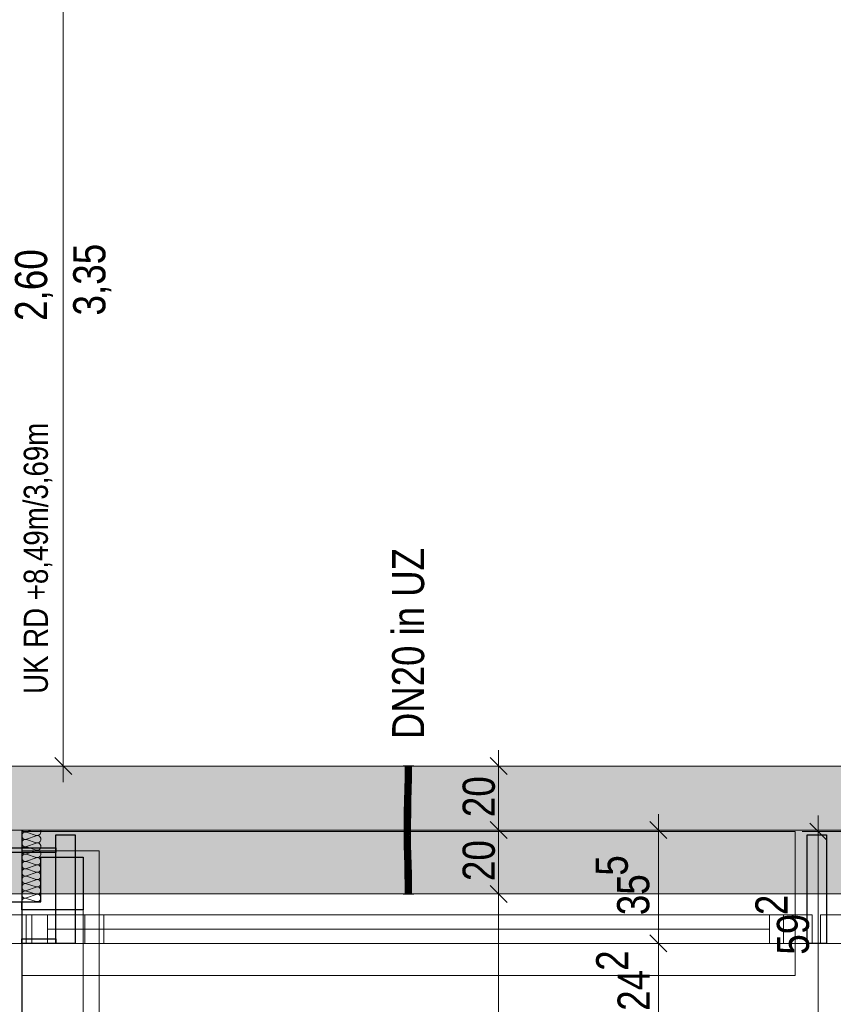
# Model space of a CAD drawing. Extents: x -620 to 300, y 62 to 1107.
# Tile 17 of 109: x -449 to -398, y 365 to 427. Entities that reach past the tile are written whole.
import ezdxf
from ezdxf.lldxf.tags import DXFTag

# ---------------------------------------------------------------- set-up
doc = ezdxf.new("R2010")
doc.units = 0
doc.layers.get('0').update_dxf_attribs({"lineweight": 35})
for name, color, linetype, lineweight, true_color in [('00_Beschriftung UZ', 3, 'Continuous', 13, 0x00ff00), ('30 -33 Aussenwände- 7 Fassade_ Elemente', 7, 'Continuous', 9, 0x00aacc), ('30 -35 Decken- 1 Konstruktion-Träger- Stahlbeton', 7, 'grob-A06G9G5Q8I', 13, 0x33aa00), ('70 -76 Bemaßung- 2 Allgemein', 9, 'Continuous', 5, 0x808080), ('E_Leerrohr 20', 7, 'Continuous', 13, 0xcc0099), ('E_Leerrohr 20-Shading', 7, 'Continuous', 13, 0xcc0099)]:
    doc.layers.add(name, color=color, linetype=linetype, lineweight=lineweight, true_color=true_color)
doc.layers.add('70 -71 Achsen- 1 Gebäudeachsen', color=7, linetype='STRICHPUNKT2-A06G9G5P8I', lineweight=18)
doc.layers.add('Detailelementbeschriftung', color=7, linetype='Continuous', lineweight=9)
doc.layers.add('iwb_Schraffur_Unterzug', color=7, linetype='Continuous', lineweight=5, true_color=0xffffcc, plot=False)
doc.styles.get("Standard").update_dxf_attribs({"font": 'ARIALN.TTF'})
tags = doc.linetypes.add('grob-A06G9G5Q8I', pattern=[14, 3, -8, 3]).pattern_tags.tags
tags[8:9] = [DXFTag(74, 4), DXFTag(75, 0), DXFTag(340, '0'), DXFTag(46, 0.0), DXFTag(50, 0.0), DXFTag(44, 0.0), DXFTag(45, 0.0)]
tags[6:7] = [DXFTag(74, 4), DXFTag(75, 0), DXFTag(340, '0'), DXFTag(46, 0.0), DXFTag(50, 0.0), DXFTag(44, 0.0), DXFTag(45, 0.0)]
tags[4:5] = [DXFTag(74, 4), DXFTag(75, 0), DXFTag(340, '0'), DXFTag(46, 0.0), DXFTag(50, 0.0), DXFTag(44, 0.0), DXFTag(45, 0.0)]
tags = doc.linetypes.add('STRICHPUNKT2', pattern=[12.7, 6.35, -3.175, 0, -3.175]).pattern_tags.tags
tags[10:11] = [DXFTag(74, 4), DXFTag(75, 0), DXFTag(340, '0'), DXFTag(46, 0.0), DXFTag(50, 0.0), DXFTag(44, 0.0), DXFTag(45, 0.0)]
tags[8:9] = [DXFTag(74, 4), DXFTag(75, 0), DXFTag(340, '0'), DXFTag(46, 0.0), DXFTag(50, 0.0), DXFTag(44, 0.0), DXFTag(45, 0.0)]
tags[6:7] = [DXFTag(74, 4), DXFTag(75, 0), DXFTag(340, '0'), DXFTag(46, 0.0), DXFTag(50, 0.0), DXFTag(44, 0.0), DXFTag(45, 0.0)]
tags[4:5] = [DXFTag(74, 4), DXFTag(75, 0), DXFTag(340, '0'), DXFTag(46, 0.0), DXFTag(50, 0.0), DXFTag(44, 0.0), DXFTag(45, 0.0)]
tags = doc.linetypes.add('STRICHPUNKT2-A06G9G5P8I', pattern=[12.7, 6.35, -3.175, 0, -3.175]).pattern_tags.tags
tags[10:11] = [DXFTag(74, 4), DXFTag(75, 0), DXFTag(340, '0'), DXFTag(46, 0.0), DXFTag(50, 0.0), DXFTag(44, 0.0), DXFTag(45, 0.0)]
tags[8:9] = [DXFTag(74, 4), DXFTag(75, 0), DXFTag(340, '0'), DXFTag(46, 0.0), DXFTag(50, 0.0), DXFTag(44, 0.0), DXFTag(45, 0.0)]
tags[6:7] = [DXFTag(74, 4), DXFTag(75, 0), DXFTag(340, '0'), DXFTag(46, 0.0), DXFTag(50, 0.0), DXFTag(44, 0.0), DXFTag(45, 0.0)]
tags[4:5] = [DXFTag(74, 4), DXFTag(75, 0), DXFTag(340, '0'), DXFTag(46, 0.0), DXFTag(50, 0.0), DXFTag(44, 0.0), DXFTag(45, 0.0)]

# ---------------------------------------------------------------- blocks, each defined once
blk = doc.blocks.new('Shading-A06G9G478I', base_point=(-424.029, 374.196))
at = {"layer": 'E_Leerrohr 20-Shading', "color": 223, "true_color": 0xc67fb4}
for points in [[(-424.321, 379.931), (-424.379, 379.931), (-424.327, 379.208), (-424.386, 379.209)], [(-424.024, 379.931), (-424.038, 379.931), (-424.032, 379.204), (-424.044, 379.204)], [(-424.032, 379.204), (-424.014, 379.204), (-424.024, 379.931), (-424.003, 379.931)], [(-423.993, 379.931), (-424.003, 379.931), (-424.005, 379.204), (-424.014, 379.204)], [(-423.979, 379.931), (-423.993, 379.931), (-423.99, 379.203), (-424.005, 379.204)], [(-423.99, 379.203), (-423.986, 379.203), (-423.979, 379.931)], [(-424.327, 379.208), (-424.386, 379.209), (-424.344, 378.485), (-424.401, 378.486)], [(-424.342, 378.485), (-424.327, 379.208), (-424.344, 378.485)], [(-424.032, 379.204), (-424.044, 379.204), (-424.052, 378.478), (-424.06, 378.478)], [(-424.036, 379.068), (-424.052, 378.478), (-424.051, 378.478)], [(-424.032, 379.204), (-424.036, 379.068), (-424.036, 378.478), (-424.051, 378.478)], [(-424.005, 379.204), (-424.014, 379.204), (-424.028, 378.477), (-424.036, 378.478)], [(-424.032, 379.204), (-424.036, 378.478), (-424.014, 379.204)], [(-423.99, 379.203), (-424.005, 379.204), (-424.016, 378.477), (-424.028, 378.477)], [(-424.016, 378.477), (-424.001, 378.477), (-423.99, 379.203), (-423.986, 379.203)], [(-424.344, 378.485), (-424.401, 378.486), (-424.367, 377.761), (-424.421, 377.762)], [(-424.362, 377.76), (-424.342, 378.485), (-424.367, 377.761), (-424.344, 378.485)], [(-424.052, 378.478), (-424.06, 378.478), (-424.077, 377.753), (-424.079, 377.753)], [(-424.052, 378.478), (-424.077, 377.753), (-424.051, 378.478), (-424.074, 377.753)], [(-424.074, 377.753), (-424.063, 377.752), (-424.051, 378.478), (-424.036, 378.478)], [(-424.028, 378.477), (-424.036, 378.478), (-424.056, 377.752), (-424.063, 377.752)], [(-424.016, 378.477), (-424.028, 378.477), (-424.05, 377.752), (-424.056, 377.752)], [(-424.05, 377.752), (-424.021, 377.751), (-424.016, 378.477), (-424.001, 378.477)], [(-424.428, 377.494), (-424.44, 377.036), (-424.375, 377.493), (-424.375, 377.486)], [(-424.39, 377.035), (-424.384, 377.165), (-424.44, 377.036), (-424.375, 377.486)], [(-424.421, 377.762), (-424.428, 377.494), (-424.367, 377.761), (-424.375, 377.493)], [(-424.381, 377.035), (-424.368, 377.534), (-424.39, 377.035)], [(-424.384, 377.165), (-424.368, 377.534), (-424.375, 377.486)], [(-424.375, 377.486), (-424.368, 377.534), (-424.367, 377.761), (-424.362, 377.76)], [(-424.086, 377.486), (-424.086, 377.491), (-424.098, 377.029)], [(-424.083, 377.459), (-424.086, 377.486), (-424.096, 377.029), (-424.098, 377.029)], [(-424.096, 377.029), (-424.089, 377.029), (-424.083, 377.459), (-424.076, 377.392)], [(-424.072, 377.347), (-424.076, 377.392), (-424.084, 377.028), (-424.089, 377.029)], [(-424.074, 377.753), (-424.086, 377.486), (-424.083, 377.459)], [(-424.074, 377.753), (-424.077, 377.753), (-424.086, 377.486), (-424.082, 377.62)], [(-424.077, 377.753), (-424.079, 377.753), (-424.086, 377.491)], [(-424.082, 377.62), (-424.086, 377.491), (-424.086, 377.486)], [(-424.069, 377.322), (-424.072, 377.347), (-424.082, 377.028), (-424.084, 377.028)], [(-424.083, 377.459), (-424.076, 377.392), (-424.074, 377.753), (-424.063, 377.752)], [(-424.082, 377.028), (-424.04, 377.027), (-424.069, 377.322)], [(-424.056, 377.752), (-424.063, 377.752), (-424.072, 377.347), (-424.076, 377.392)], [(-424.069, 377.322), (-424.062, 377.491), (-424.072, 377.347), (-424.066, 377.492)], [(-424.069, 377.322), (-424.04, 377.027), (-424.05, 377.752), (-424.021, 377.751)], [(-424.062, 377.491), (-424.05, 377.752), (-424.066, 377.492), (-424.056, 377.752)], [(-424.39, 377.035), (-424.44, 377.036), (-424.413, 376.309), (-424.453, 376.309)], [(-424.395, 376.309), (-424.381, 377.035), (-424.413, 376.309), (-424.39, 377.035)], [(-424.109, 376.306), (-424.089, 377.029), (-424.112, 376.306), (-424.096, 377.029)], [(-424.096, 377.029), (-424.098, 377.029), (-424.112, 376.306)], [(-424.089, 377.029), (-424.109, 376.306), (-424.095, 376.633), (-424.105, 376.305)], [(-424.095, 376.633), (-424.105, 376.305), (-424.104, 376.305)], [(-424.082, 377.028), (-424.095, 376.633), (-424.053, 376.305), (-424.104, 376.305)], [(-424.089, 377.029), (-424.095, 376.633), (-424.084, 377.028)], [(-424.095, 376.633), (-424.082, 377.028), (-424.084, 377.028)], [(-424.082, 377.028), (-424.053, 376.305), (-424.04, 377.027)], [(-424.417, 375.777), (-424.413, 376.309), (-424.456, 375.776), (-424.453, 376.309)], [(-424.398, 375.582), (-424.395, 376.309), (-424.419, 375.582), (-424.413, 376.309)], [(-424.109, 376.306), (-424.112, 376.306), (-424.114, 375.78)], [(-424.11, 376.158), (-424.114, 375.78), (-424.113, 375.778)], [(-424.109, 375.943), (-424.11, 376.158), (-424.112, 375.943)], [(-424.109, 375.943), (-424.108, 376.016), (-424.11, 376.158), (-424.109, 376.306)], [(-424.11, 375.768), (-424.109, 375.764), (-424.108, 376.016)], [(-424.109, 376.306), (-424.108, 376.016), (-424.105, 376.305)], [(-424.108, 375.943), (-424.108, 376.016), (-424.109, 375.943)], [(-424.053, 376.305), (-424.108, 376.016), (-424.055, 375.942), (-424.108, 375.943)], [(-424.108, 376.016), (-424.053, 376.305), (-424.104, 376.305)], [(-424.105, 376.305), (-424.108, 376.016), (-424.104, 376.305)], [(-424.419, 375.582), (-424.417, 375.777), (-424.456, 375.582), (-424.456, 375.776)], [(-424.419, 375.582), (-424.456, 375.582), (-424.405, 374.971), (-424.448, 374.97)], [(-424.39, 374.971), (-424.398, 375.582), (-424.405, 374.971), (-424.419, 375.582)], [(-424.113, 375.778), (-424.114, 375.78), (-424.115, 375.583)], [(-424.11, 375.768), (-424.113, 375.778), (-424.112, 375.583), (-424.115, 375.583)], [(-424.11, 375.768), (-424.108, 375.943), (-424.113, 375.778), (-424.109, 375.943)], [(-424.113, 375.778), (-424.109, 375.943), (-424.112, 375.943)], [(-424.112, 375.583), (-424.111, 375.583), (-424.11, 375.768), (-424.109, 375.764)], [(-424.097, 374.977), (-424.111, 375.583), (-424.107, 374.977), (-424.112, 375.583)], [(-424.111, 375.583), (-424.056, 375.583), (-424.109, 375.764)], [(-424.049, 374.978), (-424.056, 375.583), (-424.097, 374.977), (-424.111, 375.583)], [(-424.108, 375.943), (-424.109, 375.764), (-424.055, 375.942), (-424.056, 375.583)], [(-424.405, 374.971), (-424.448, 374.97), (-424.38, 374.362), (-424.434, 374.36)], [(-424.375, 374.362), (-424.39, 374.971), (-424.38, 374.362), (-424.405, 374.971)], [(-424.097, 374.977), (-424.107, 374.977), (-424.072, 374.37), (-424.092, 374.369)], [(-424.034, 374.371), (-424.049, 374.978), (-424.072, 374.37), (-424.097, 374.977)], [(-424.357, 373.753), (-424.368, 374.123), (-424.434, 374.36), (-424.38, 374.362)], [(-424.357, 373.753), (-424.434, 374.36), (-424.415, 373.751)], [(-424.368, 374.123), (-424.375, 374.362), (-424.38, 374.362)], [(-424.072, 374.37), (-424.092, 374.369), (-424.041, 373.762), (-424.074, 373.761)], [(-424.029, 374.196), (-424.034, 374.371), (-424.063, 374.195), (-424.072, 374.37)], [(-424.041, 373.762), (-424.016, 373.763), (-424.063, 374.195), (-424.029, 374.196)], [(-424.357, 373.753), (-424.415, 373.751), (-424.339, 373.145), (-424.398, 373.143)], [(-424.041, 373.762), (-424.074, 373.761), (-424.011, 373.153), (-424.057, 373.152)], [(-423.998, 373.154), (-424.016, 373.763), (-424.011, 373.153), (-424.041, 373.762)], [(-424.339, 373.145), (-424.398, 373.143), (-424.327, 372.538), (-424.385, 372.537)], [(-424.326, 372.538), (-424.339, 373.145), (-424.327, 372.538), (-424.339, 373.145)], [(-424.011, 373.153), (-424.057, 373.152), (-423.988, 372.543), (-424.043, 372.542)], [(-423.985, 372.543), (-423.998, 373.154), (-423.988, 372.543), (-424.011, 373.153)], [(-424.326, 372.538), (-424.385, 372.537), (-424.321, 371.931), (-424.379, 371.931)], [(-423.979, 371.931), (-423.988, 372.543), (-424.038, 371.931), (-424.043, 372.542)], [(-423.979, 371.931), (-423.985, 372.543), (-423.988, 372.543)]]:
    blk.add_solid(points, dxfattribs=at)
at = {"layer": 'E_Leerrohr 20-Shading', "color": 231, "true_color": 0xe17fc9}
for points in [[(-424.287, 379.931), (-424.321, 379.931), (-424.279, 379.208), (-424.327, 379.208)], [(-424.258, 379.207), (-424.263, 379.931), (-424.279, 379.208), (-424.287, 379.931)], [(-424.214, 379.207), (-424.214, 379.931), (-424.258, 379.207), (-424.263, 379.931)], [(-424.186, 379.206), (-424.179, 379.931), (-424.214, 379.207), (-424.214, 379.931)], [(-424.179, 379.931), (-424.186, 379.206), (-424.181, 379.206)], [(-424.181, 379.206), (-424.175, 379.206), (-424.179, 379.931)], [(-424.175, 379.206), (-424.044, 379.204), (-424.179, 379.931), (-424.038, 379.931)], [(-424.277, 378.483), (-424.279, 379.208), (-424.34, 378.606), (-424.323, 379.208)], [(-424.323, 379.208), (-424.327, 379.208), (-424.34, 378.606)], [(-424.258, 378.483), (-424.258, 379.207), (-424.277, 378.483), (-424.279, 379.208)], [(-424.258, 378.483), (-424.214, 379.207), (-424.258, 379.207)], [(-424.258, 378.483), (-424.222, 378.482), (-424.214, 379.207), (-424.215, 379.067)], [(-424.222, 378.482), (-424.219, 378.482), (-424.215, 379.067)], [(-424.201, 378.481), (-424.186, 379.206), (-424.219, 378.482), (-424.214, 379.207)], [(-424.181, 379.206), (-424.186, 379.206), (-424.186, 378.481), (-424.201, 378.481)], [(-424.186, 378.481), (-424.164, 378.481), (-424.181, 379.206), (-424.175, 379.206)], [(-424.164, 378.481), (-424.06, 378.478), (-424.175, 379.206), (-424.044, 379.204)], [(-424.277, 378.483), (-424.342, 378.485), (-424.276, 377.758), (-424.362, 377.76)], [(-424.277, 378.483), (-424.34, 378.606), (-424.342, 378.485)], [(-424.26, 377.758), (-424.258, 378.483), (-424.276, 377.758), (-424.277, 378.483)], [(-424.26, 377.758), (-424.234, 377.757), (-424.258, 378.483), (-424.222, 378.482)], [(-424.234, 377.757), (-424.225, 377.757), (-424.222, 378.482), (-424.219, 378.482)], [(-424.221, 377.757), (-424.201, 378.481), (-424.225, 377.757), (-424.219, 378.482)], [(-424.186, 378.481), (-424.201, 378.481), (-424.191, 377.756), (-424.221, 377.757)], [(-424.079, 377.753), (-424.06, 378.478), (-424.191, 377.756), (-424.186, 378.481)], [(-424.368, 377.534), (-424.381, 377.035), (-424.359, 377.035)], [(-424.275, 377.132), (-424.362, 377.76), (-424.359, 377.035), (-424.368, 377.534)], [(-424.275, 377.244), (-424.362, 377.76), (-424.275, 377.132)], [(-424.276, 377.758), (-424.362, 377.76), (-424.275, 377.244)], [(-424.26, 377.758), (-424.276, 377.758), (-424.261, 377.159), (-424.275, 377.244)], [(-424.261, 377.159), (-424.275, 377.244), (-424.261, 377.032), (-424.275, 377.132)], [(-424.26, 377.758), (-424.261, 377.159), (-424.234, 377.757), (-424.237, 377.565)], [(-424.237, 377.565), (-424.261, 377.159), (-424.244, 377.06)], [(-424.225, 377.757), (-424.237, 377.565), (-424.24, 377.032), (-424.244, 377.06)], [(-424.226, 377.62), (-424.225, 377.757), (-424.24, 377.032)], [(-424.228, 377.493), (-424.226, 377.62), (-424.24, 377.032)], [(-424.228, 377.493), (-424.24, 377.032), (-424.225, 377.492), (-424.236, 377.032)], [(-424.237, 377.565), (-424.225, 377.757), (-424.234, 377.757)], [(-424.236, 377.032), (-424.197, 377.031), (-424.225, 377.492), (-424.193, 377.492)], [(-424.228, 377.493), (-424.221, 377.757), (-424.225, 377.757)], [(-424.228, 377.493), (-424.193, 377.492), (-424.221, 377.757), (-424.191, 377.756)], [(-424.193, 377.492), (-424.197, 377.031), (-424.145, 377.492), (-424.137, 377.03)], [(-424.193, 377.492), (-424.086, 377.491), (-424.191, 377.756), (-424.079, 377.753)], [(-424.137, 377.03), (-424.098, 377.029), (-424.145, 377.492), (-424.086, 377.491)], [(-424.359, 377.035), (-424.381, 377.035), (-424.349, 376.308), (-424.395, 376.309)], [(-424.275, 377.132), (-424.359, 377.035), (-424.275, 377.033)], [(-424.349, 376.308), (-424.271, 376.307), (-424.359, 377.035), (-424.275, 377.033)], [(-424.261, 377.032), (-424.275, 377.132), (-424.275, 377.033)], [(-424.271, 376.307), (-424.26, 376.307), (-424.275, 377.033), (-424.261, 377.032)], [(-424.261, 377.159), (-424.261, 377.032), (-424.244, 377.06), (-424.245, 377.032)], [(-424.26, 376.307), (-424.253, 376.307), (-424.261, 377.032), (-424.245, 377.032)], [(-424.253, 376.307), (-424.24, 377.032), (-424.245, 377.032)], [(-424.236, 377.032), (-424.24, 377.032), (-424.25, 376.307), (-424.253, 376.307)], [(-424.201, 376.307), (-424.197, 377.031), (-424.25, 376.307), (-424.236, 377.032)], [(-424.245, 377.032), (-424.24, 377.032), (-424.244, 377.06)], [(-424.201, 376.307), (-424.127, 376.306), (-424.197, 377.031), (-424.137, 377.03)], [(-424.127, 376.306), (-424.112, 376.306), (-424.137, 377.03), (-424.098, 377.029)], [(-424.398, 375.582), (-424.347, 375.582), (-424.395, 376.309), (-424.348, 376.065)], [(-424.395, 376.309), (-424.348, 376.065), (-424.349, 376.308)], [(-424.349, 376.308), (-424.348, 376.065), (-424.271, 376.307), (-424.271, 376.278)], [(-424.267, 375.946), (-424.271, 376.278), (-424.326, 375.947), (-424.348, 376.065)], [(-424.348, 376.065), (-424.347, 375.582), (-424.263, 375.616), (-424.262, 375.582)], [(-424.271, 376.278), (-424.26, 376.307), (-424.271, 376.307)], [(-424.258, 375.946), (-424.26, 376.307), (-424.267, 375.946), (-424.271, 376.278)], [(-424.26, 376.307), (-424.256, 375.582), (-424.255, 375.779)], [(-424.255, 375.779), (-424.253, 376.307), (-424.26, 376.307)], [(-424.202, 375.779), (-424.201, 376.307), (-424.255, 375.779), (-424.253, 376.307)], [(-424.202, 375.779), (-424.125, 375.78), (-424.201, 376.307), (-424.127, 376.306)], [(-424.125, 375.78), (-424.114, 375.78), (-424.127, 376.306), (-424.112, 376.306)], [(-424.347, 375.582), (-424.398, 375.582), (-424.352, 374.972), (-424.39, 374.971)], [(-424.352, 374.972), (-424.25, 374.974), (-424.347, 375.582), (-424.262, 375.582)], [(-424.263, 375.616), (-424.267, 375.946), (-424.326, 375.947)], [(-424.256, 375.582), (-424.258, 375.946), (-424.263, 375.616), (-424.267, 375.946)], [(-424.262, 375.582), (-424.256, 375.582), (-424.263, 375.616)], [(-424.25, 374.974), (-424.249, 374.974), (-424.262, 375.582), (-424.256, 375.582)], [(-424.256, 375.582), (-424.236, 375.583), (-424.255, 375.779), (-424.235, 375.779)], [(-424.236, 375.583), (-424.256, 375.582), (-424.235, 374.974), (-424.249, 374.974)], [(-424.236, 375.583), (-424.202, 375.583), (-424.235, 375.779), (-424.202, 375.779)], [(-424.2, 374.975), (-424.202, 375.583), (-424.235, 374.974), (-424.236, 375.583)], [(-424.125, 375.78), (-424.202, 375.779), (-424.127, 375.583), (-424.202, 375.583)], [(-424.202, 375.583), (-424.2, 374.975), (-424.127, 375.583), (-424.143, 374.976)], [(-424.143, 374.976), (-424.13, 374.976), (-424.127, 375.583), (-424.125, 375.583)], [(-424.13, 374.976), (-424.107, 374.977), (-424.125, 375.583), (-424.115, 375.583)], [(-424.125, 375.78), (-424.127, 375.583), (-424.125, 375.687)], [(-424.127, 375.583), (-424.125, 375.583), (-424.125, 375.687)], [(-424.125, 375.583), (-424.115, 375.583), (-424.125, 375.78), (-424.114, 375.78)], [(-424.352, 374.972), (-424.39, 374.971), (-424.363, 374.362), (-424.375, 374.362)], [(-424.234, 374.365), (-424.249, 374.974), (-424.363, 374.362), (-424.352, 374.972)], [(-424.2, 374.975), (-424.249, 374.974), (-424.195, 374.367), (-424.234, 374.365)], [(-424.195, 374.367), (-424.141, 374.368), (-424.2, 374.975), (-424.13, 374.976)], [(-424.141, 374.368), (-424.092, 374.369), (-424.13, 374.976), (-424.107, 374.977)], [(-424.363, 374.362), (-424.375, 374.362), (-424.368, 374.123)], [(-424.366, 374.193), (-424.368, 374.123), (-424.334, 374.193), (-424.334, 374.041)], [(-424.357, 373.753), (-424.332, 373.754), (-424.368, 374.123), (-424.334, 374.041)], [(-424.229, 374.194), (-424.234, 374.365), (-424.366, 374.193), (-424.363, 374.362)], [(-424.334, 374.041), (-424.216, 373.757), (-424.334, 374.193), (-424.229, 374.194)], [(-424.195, 374.367), (-424.234, 374.365), (-424.19, 373.758), (-424.216, 373.757)], [(-424.19, 373.758), (-424.154, 373.759), (-424.195, 374.367), (-424.141, 374.368)], [(-424.154, 373.759), (-424.074, 373.761), (-424.141, 374.368), (-424.092, 374.369)], [(-424.332, 373.754), (-424.357, 373.753), (-424.33, 373.145), (-424.339, 373.145)], [(-424.332, 373.754), (-424.216, 373.757), (-424.334, 374.041)], [(-424.198, 373.148), (-424.216, 373.757), (-424.33, 373.145), (-424.332, 373.754)], [(-424.19, 373.758), (-424.216, 373.757), (-424.185, 373.149), (-424.198, 373.148)], [(-424.185, 373.149), (-424.166, 373.149), (-424.19, 373.758), (-424.154, 373.759)], [(-424.166, 373.149), (-424.057, 373.152), (-424.154, 373.759), (-424.074, 373.761)], [(-424.33, 373.145), (-424.339, 373.145), (-424.326, 372.538)], [(-424.185, 372.54), (-424.198, 373.148), (-424.326, 372.538), (-424.33, 373.145)], [(-424.185, 373.149), (-424.198, 373.148), (-424.181, 372.54), (-424.185, 372.54)], [(-424.043, 372.542), (-424.057, 373.152), (-424.181, 372.54), (-424.185, 373.149)], [(-424.185, 372.54), (-424.326, 372.538), (-424.179, 371.931), (-424.321, 371.931)], [(-424.043, 372.542), (-424.185, 372.54), (-424.038, 371.931), (-424.179, 371.931)]]:
    blk.add_solid(points, dxfattribs=at)
blk = doc.blocks.new('Shading-A06G9G498I', base_point=(-424.073, 379.143))
at = {"layer": 'E_Leerrohr 20-Shading', "color": 213, "true_color": 0xd67fc0}
for points in [[(-424.32, 379.943), (-424.509, 379.943), (-424.32, 379.931), (-424.509, 379.931)], [(-424.379, 379.931), (-424.379, 379.143), (-424.2, 379.931), (-424.198, 379.143)], [(-424.292, 379.943), (-424.32, 379.943), (-424.292, 379.931), (-424.32, 379.931)], [(-424.292, 379.943), (-424.292, 379.931), (-424.267, 379.943), (-424.267, 379.931)], [(-424.267, 379.931), (-424.179, 379.931), (-424.267, 379.943), (-424.179, 379.943)], [(-424.198, 379.143), (-424.179, 379.143), (-424.2, 379.931), (-424.179, 379.931)], [(-424.114, 379.943), (-424.179, 379.943), (-424.114, 379.931), (-424.179, 379.931)], [(-424.13, 379.931), (-424.179, 379.931), (-424.176, 379.143), (-424.179, 379.327)], [(-424.13, 379.931), (-424.176, 379.143), (-424.135, 379.143)], [(-424.13, 379.931), (-424.135, 379.143), (-424.061, 379.931), (-424.073, 379.143)], [(-423.969, 379.943), (-424.114, 379.943), (-423.969, 379.931), (-424.114, 379.931)], [(-424.073, 379.143), (-423.979, 379.143), (-424.061, 379.931), (-423.979, 379.931)], [(-423.969, 379.931), (-423.964, 379.931), (-423.969, 379.943), (-423.964, 379.943)], [(-423.964, 379.931), (-423.908, 379.931), (-423.964, 379.943), (-423.908, 379.943)], [(-423.908, 379.931), (-423.849, 379.931), (-423.908, 379.943), (-423.849, 379.943)], [(-424.179, 379.327), (-424.179, 379.143), (-424.176, 379.143)]]:
    blk.add_solid(points, dxfattribs=at)
blk = doc.blocks.new('Shading-A06G9G4B8I', base_point=(-423.979, 371.931))
at = {"layer": 'E_Leerrohr 20-Shading', "color": 213, "true_color": 0xd67fc0}
for points in [[(-424.179, 371.931), (-424.181, 372.719), (-424.379, 371.931), (-424.379, 372.719)], [(-424.179, 371.931), (-424.179, 372.719), (-424.181, 372.719)], [(-423.979, 371.931), (-423.979, 372.719), (-424.179, 371.931), (-424.174, 372.719)], [(-424.174, 372.719), (-424.179, 372.719), (-424.179, 371.931)], [(-424.271, 371.931), (-424.509, 371.931), (-424.271, 371.919), (-424.509, 371.919)], [(-424.179, 371.919), (-424.179, 371.931), (-424.271, 371.919), (-424.271, 371.931)], [(-424.114, 371.931), (-424.179, 371.931), (-424.114, 371.919), (-424.179, 371.919)], [(-423.957, 371.919), (-423.957, 371.931), (-424.114, 371.919), (-424.114, 371.931)], [(-423.849, 371.919), (-423.849, 371.931), (-423.957, 371.919), (-423.957, 371.931)]]:
    blk.add_solid(points, dxfattribs=at)
blk = doc.blocks.new('Referenz-A06G9G5R8I')
at = {"layer": '30 -33 Aussenwände- 7 Fassade_ Elemente', "color": 0, "linetype": 'Continuous', "lineweight": -2, "ltscale": 0.25}
for p, q in [((-448.378, 375.931), (-448.378, 210.931)), ((-446.238, 368.82), (-446.238, 375.62)), ((-446.238, 375.62), (-445.038, 375.62)), ((-445.038, 375.62), (-445.038, 368.82)), ((-399.227, 375.631), (-398.027, 375.631)), ((-399.227, 368.831), (-399.227, 375.631)), ((-398.027, 375.631), (-398.027, 368.831)), ((-453.138, 374.82), (-446.238, 374.82)), ((-446.238, 374.82), (-446.238, 374.52)), ((-446.238, 374.52), (-453.138, 374.52)), ((-447.178, 374.231), (-444.538, 374.231)), ((-447.178, 371.431), (-447.178, 374.231)), ((-444.538, 374.231), (-444.538, 370.931)), ((-453.838, 371.431), (-448.378, 371.431)), ((-448.378, 371.431), (-447.178, 371.431)), ((-448.378, 371.431), (-448.378, 360.245)), ((-448.378, 370.931), (-448.378, 371.431)), ((-444.538, 370.931), (-448.378, 370.931)), ((-448.378, 368.82), (-448.378, 369.12)), ((-448.378, 369.12), (-446.238, 369.12)), ((-446.238, 368.82), (-448.378, 368.82)), ((-446.238, 369.12), (-446.238, 368.82)), ((-445.038, 368.82), (-446.238, 368.82)), ((-398.027, 368.831), (-399.227, 368.831))]:
    blk.add_line(p, q, dxfattribs=at)
at = {"layer": '30 -33 Aussenwände- 7 Fassade_ Elemente', "color": 0}
for p, q in [((-448.378, 375.831), (-448.378, 370.631)), ((-399.978, 375.831), (-448.378, 375.831)), ((-399.978, 370.631), (-399.978, 375.831)), ((-446.778, 370.631), (-448.378, 370.631)), ((-448.378, 370.631), (-448.378, 368.831)), ((-446.778, 368.831), (-446.778, 370.631)), ((-446.778, 370.631), (-401.578, 370.631)), ((-401.578, 370.631), (-401.578, 368.831)), ((-401.578, 370.631), (-399.978, 370.631)), ((-399.978, 370.631), (-399.978, 368.831)), ((-446.778, 369.731), (-401.578, 369.731)), ((-448.378, 368.831), (-446.778, 368.831)), ((-448.378, 366.831), (-448.378, 368.831)), ((-401.578, 368.831), (-446.778, 368.831)), ((-399.978, 368.831), (-401.578, 368.831)), ((-399.978, 368.831), (-399.978, 366.831)), ((-399.978, 366.831), (-448.378, 366.831))]:
    blk.add_line(p, q, dxfattribs=at)
at = {"layer": '30 -33 Aussenwände- 7 Fassade_ Elemente', "color": 0, "linetype": 'Continuous', "ltscale": 0.13}
for p, q in [((-448.081, 375.812), (-447.759, 375.932)), ((-448.081, 375.79), (-447.481, 375.597)), ((-447.481, 375.575), (-448.081, 375.353)), ((-448.081, 375.33), (-447.481, 375.138)), ((-447.481, 375.115), (-448.081, 374.893)), ((-448.081, 374.87), (-447.48, 374.678)), ((-443.538, 374.631), (-448.378, 374.631)), ((-448.378, 374.631), (-448.378, 371.431)), ((-447.48, 374.656), (-448.08, 374.433)), ((-448.08, 374.411), (-447.48, 374.218)), ((-447.48, 374.196), (-448.08, 373.974)), ((-443.538, 212.331), (-443.538, 374.631)), ((-448.08, 373.951), (-447.48, 373.759)), ((-447.48, 373.736), (-448.08, 373.514)), ((-448.08, 373.492), (-447.479, 373.299)), ((-447.479, 373.277), (-448.079, 373.054)), ((-448.079, 373.032), (-447.479, 372.84)), ((-447.479, 372.817), (-448.079, 372.595)), ((-448.079, 372.572), (-447.479, 372.38)), ((-447.479, 372.357), (-448.078, 372.135)), ((-448.078, 372.113), (-447.478, 371.92)), ((-447.478, 371.898), (-448.078, 371.676)), ((-448.078, 371.653), (-447.478, 371.461)), ((-448.378, 371.431), (-455.338, 371.431)), ((-448.378, 215.931), (-448.378, 370.931)), ((-448.378, 370.931), (-444.538, 370.931)), ((-448.106, 368.831), (-448.106, 370.631)), ((-448.106, 370.631), (-398.906, 370.631)), ((-444.538, 370.931), (-444.538, 215.931)), ((-444.438, 370.631), (-439.792, 370.631)), ((-444.438, 368.831), (-444.438, 370.631)), ((-398.906, 370.631), (-398.906, 368.831)), ((-398.906, 368.831), (-448.106, 368.831)), ((-439.792, 368.831), (-444.438, 368.831)), ((-444.538, 360.245), (-444.538, 368.131)), ((-443.538, 360.245), (-443.538, 368.131))]:
    blk.add_line(p, q, dxfattribs=at)
at = {"layer": '30 -33 Aussenwände- 7 Fassade_ Elemente', "color": 0, "linetype": 'Continuous', "lineweight": 18, "ltscale": 0.18}
for p, q in [((-449.552, 370.631), (-447.752, 370.631)), ((-447.752, 370.631), (-447.752, 368.831)), ((-445.038, 370.62), (-443.238, 370.62)), ((-445.038, 368.82), (-445.038, 370.62)), ((-443.238, 370.62), (-443.238, 368.82)), ((-400.706, 368.831), (-400.706, 370.631)), ((-400.706, 370.631), (-398.906, 370.631)), ((-398.906, 370.631), (-398.906, 368.831)), ((-398.401, 368.831), (-398.401, 370.631)), ((-398.401, 370.631), (-396.6, 370.631)), ((-439.792, 369.731), (-443.238, 369.72)), ((-447.752, 368.831), (-449.552, 368.831)), ((-443.238, 368.82), (-445.038, 368.82)), ((-398.906, 368.831), (-400.706, 368.831)), ((-396.6, 368.831), (-398.401, 368.831))]:
    blk.add_line(p, q, dxfattribs=at)
at = {"layer": '30 -33 Aussenwände- 7 Fassade_ Elemente', "color": 0, "linetype": 'Continuous', "ltscale": 0.13}
for centre, major_axis, end_param in [((-448.152, 375.571), (-0.186, 0.135), 1.254884), ((-448.151, 375.111), (0.07, 0.219), 3.764652), ((-448.152, 376.031), (-0.207, -0.1), 1.434048), ((-448.152, 375.571), (0.07, 0.219), 1.254884), ((-448.152, 375.571), (-0.186, -0.135), 1.254884), ((-448.151, 375.111), (0.07, 0.219), 1.254884), ((-447.411, 375.816), (-0.07, -0.219), 2.411197), ((-447.411, 375.356), (0.186, 0.135), 1.255075), ((-447.411, 375.356), (-0.07, -0.219), 3.765224), ((-447.411, 375.356), (0.186, -0.135), 1.255075), ((-448.151, 375.111), (-0.186, 0.135), 1.254884), ((-448.151, 374.652), (0.07, 0.219), 3.764652), ((-448.151, 374.652), (-0.186, 0.135), 1.254884), ((-448.151, 375.111), (-0.186, -0.135), 1.254884), ((-448.151, 374.652), (0.07, 0.219), 1.254884), ((-447.411, 375.356), (-0.07, -0.219), 1.255075), ((-447.41, 374.897), (0.186, 0.135), 1.255075), ((-447.41, 374.897), (-0.07, -0.219), 3.765224), ((-447.41, 374.897), (-0.07, -0.219), 1.255075), ((-447.41, 374.897), (0.186, -0.135), 1.255075), ((-448.15, 374.192), (0.07, 0.219), 3.764652), ((-448.151, 374.652), (-0.186, -0.135), 1.254884), ((-447.41, 374.437), (-0.07, -0.219), 3.765224), ((-447.409, 373.977), (-0.07, -0.219), 3.765224), ((-448.15, 373.733), (0.07, 0.219), 3.764652), ((-448.15, 373.273), (0.07, 0.219), 3.764652), ((-447.409, 373.518), (-0.07, -0.219), 3.765224), ((-448.149, 372.813), (0.07, 0.219), 3.764652), ((-447.409, 373.058), (-0.07, -0.219), 3.765224), ((-448.149, 372.354), (0.07, 0.219), 3.764652), ((-447.408, 372.599), (-0.07, -0.219), 3.765224), ((-447.408, 372.139), (-0.07, -0.219), 3.765224), ((-448.149, 371.894), (0.07, 0.219), 3.764652), ((-448.148, 371.434), (0.07, 0.219), 1.896254), ((-447.408, 371.679), (-0.07, -0.219), 3.765224)]:
    blk.add_ellipse(centre, major_axis=major_axis, ratio=1, start_param=0, end_param=end_param, dxfattribs=at)
at = {"layer": '30 -35 Decken- 1 Konstruktion-Träger- Stahlbeton', "color": 0}
for p, q in [((-451.478, 379.931), (35.522, 379.931)), ((-451.478, 371.931), (35.522, 371.931))]:
    blk.add_line(p, q, dxfattribs=at)
at = {"layer": '70 -71 Achsen- 1 Gebäudeachsen', "color": 0, "linetype": 'STRICHPUNKT2-A06G9G5P8I', "ltscale": 0.18}
blk.add_line((-538.531, 375.931), (76.472, 375.931), dxfattribs=at)
at = {"layer": '70 -76 Bemaßung- 2 Allgemein', "color": 0, "linetype": 'Continuous', "ltscale": 0.13}
for p, q in [((-445.778, 380.992), (-445.778, 430.871)), ((-445.778, 378.931), (-445.778, 380.992)), ((-418.538, 380.931), (-418.538, 378.871)), ((-448.278, 379.931), (-444.778, 379.931)), ((-421.038, 379.931), (-417.538, 379.931)), ((-418.538, 376.992), (-418.538, 378.871)), ((-418.538, 374.931), (-418.538, 376.992)), ((-418.538, 376.931), (-418.538, 374.871)), ((-408.538, 376.931), (-408.538, 374.871)), ((-398.538, 376.831), (-398.538, 374.771)), ((-421.038, 375.931), (-417.538, 375.931)), ((-421.038, 375.931), (-417.538, 375.931)), ((-406.038, 375.931), (-409.538, 375.931)), ((-396.038, 375.831), (-399.538, 375.831)), ((-418.538, 372.992), (-418.538, 374.871)), ((-408.538, 369.892), (-408.538, 374.871)), ((-398.538, 365.052), (-398.538, 374.771)), ((-418.538, 370.931), (-418.538, 372.992)), ((-418.538, 372.931), (-418.538, 370.871)), ((-421.038, 371.931), (-417.538, 371.931)), ((-421.038, 371.931), (-417.538, 371.931)), ((-418.538, 215.992), (-418.538, 370.871)), ((-408.538, 369.892), (-408.538, 370.952)), ((-408.538, 367.831), (-408.538, 369.892)), ((-408.538, 367.831), (-408.538, 369.892)), ((-411.038, 368.831), (-407.538, 368.831)), ((-411.038, 368.831), (-407.538, 368.831)), ((-408.538, 363.991), (-408.538, 368.831)), ((-398.538, 362.991), (-398.538, 365.052))]:
    blk.add_line(p, q, dxfattribs=at)
at = {"layer": '70 -76 Bemaßung- 2 Allgemein', "color": 0, "linetype": 'Continuous', "lineweight": 20, "ltscale": 0.2}
for p, q in [((-445.248, 379.401), (-446.309, 380.462)), ((-419.069, 380.462), (-418.008, 379.401)), ((-418.008, 375.401), (-419.069, 376.462)), ((-419.069, 376.462), (-418.008, 375.401)), ((-409.069, 376.462), (-408.008, 375.401)), ((-399.069, 376.362), (-398.008, 375.301)), ((-418.008, 371.401), (-419.069, 372.462)), ((-419.069, 372.462), (-418.008, 371.401)), ((-408.008, 368.301), (-409.069, 369.362)), ((-408.008, 368.301), (-409.069, 369.362))]:
    blk.add_line(p, q, dxfattribs=at)
at = {"layer": '00_Beschriftung UZ', "color": 0, "linetype": 'ByBlock', "lineweight": 5, "ltscale": 0.13, "insert": (-448.254, 384.453), "char_height": 1.51033, "attachment_point": 1, "rotation": 90}
blk.add_mtext('{\\fArial Narrow;UK RD +8,49m/3,69m}', dxfattribs=at)
at = {"layer": '70 -76 Bemaßung- 2 Allgemein', "color": 0, "linetype": 'Continuous', "ltscale": 0.13, "char_height": 2.01377, "attachment_point": 1, "rotation": 90}
for s, insert in [('{\\fArial Narrow;2,60}', (-448.804, 407.797)), ('{\\fArial Narrow;3,35}', (-445.16, 408.136)), ('{\\fArial Narrow;20}', (-420.789, 376.735)), ('{\\fArial Narrow;20}', (-420.789, 372.735)), ('{\\fArial Narrow;5}', (-412.466, 373.071)), ('{\\fArial Narrow;35}', (-411.124, 370.598)), ('{\\fArial Narrow;2}', (-402.467, 370.599)), ('{\\fArial Narrow;59}', (-401.125, 368.126)), ('{\\fArial Narrow;2}', (-412.434, 367.113)), ('{\\fArial Narrow;24}', (-411.092, 364.612))]:
    blk.add_mtext(s, dxfattribs=dict(at, insert=insert))
blk = doc.blocks.new('Referenz-A06G9G5T8I')
at = {"layer": 'iwb_Schraffur_Unterzug', "linetype": 'Continuous', "ltscale": 0.13}
for points in [[(-451.478, 379.931), (76.472, 379.931), (76.472, 375.63)], [(-451.478, 379.931), (76.472, 375.63), (76.472, 371.931)], [(-451.478, 379.931), (76.472, 371.931), (-451.478, 371.931)]]:
    blk.add_solid(points, dxfattribs=at)
blk = doc.blocks.new('Enddeckel-A06G9GAZ8I')
at = {"color": 0, "linetype": 'ByBlock', "lineweight": -2, "ltscale": 0.13}
for p, q in [((-424.379, 372.719), (-424.379, 371.931)), ((-424.262, 372.719), (-424.379, 372.719)), ((-424.096, 372.719), (-424.262, 372.719)), ((-423.979, 372.719), (-424.096, 372.719)), ((-423.979, 371.931), (-423.979, 372.719)), ((-424.509, 371.931), (-424.509, 371.919)), ((-424.316, 371.931), (-424.509, 371.931)), ((-424.316, 371.919), (-424.509, 371.919)), ((-424.262, 371.931), (-424.379, 371.931)), ((-424.043, 371.931), (-424.316, 371.931)), ((-424.043, 371.919), (-424.316, 371.919)), ((-424.096, 371.931), (-424.262, 371.931)), ((-423.979, 371.931), (-424.096, 371.931)), ((-423.849, 371.931), (-424.043, 371.931)), ((-423.849, 371.919), (-424.043, 371.919)), ((-423.849, 371.919), (-423.849, 371.931))]:
    blk.add_line(p, q, dxfattribs=at)
at = {"color": 0, "linetype": 'STRICHPUNKT2', "lineweight": 5, "ltscale": 0.13}
blk.add_line((-424.179, 371.931), (-424.179, 372.719), dxfattribs=at)
blk = doc.blocks.new('Enddeckel-A06G9GB38I')
at = {"color": 0, "linetype": 'ByBlock', "lineweight": -2, "ltscale": 0.13}
for p, q in [((-424.509, 379.943), (-424.509, 379.931)), ((-424.509, 379.943), (-424.316, 379.943)), ((-424.509, 379.931), (-424.316, 379.931)), ((-424.379, 379.931), (-424.379, 379.143)), ((-424.379, 379.931), (-424.262, 379.931)), ((-424.316, 379.943), (-424.043, 379.943)), ((-424.316, 379.931), (-424.043, 379.931)), ((-424.262, 379.931), (-424.096, 379.931)), ((-424.096, 379.931), (-423.979, 379.931)), ((-424.043, 379.943), (-423.849, 379.943)), ((-424.043, 379.931), (-423.849, 379.931)), ((-423.979, 379.143), (-423.979, 379.931)), ((-423.849, 379.931), (-423.849, 379.943)), ((-424.379, 379.143), (-424.262, 379.143)), ((-424.262, 379.143), (-424.096, 379.143)), ((-424.096, 379.143), (-423.979, 379.143))]:
    blk.add_line(p, q, dxfattribs=at)
at = {"color": 0, "linetype": 'STRICHPUNKT2', "lineweight": 5, "ltscale": 0.13}
blk.add_line((-424.179, 379.931), (-424.179, 379.143), dxfattribs=at)
blk = doc.blocks.new('Flexrohr-A06G9GBB8I')
at = {"color": 0, "linetype": 'ByBlock', "lineweight": -2, "ltscale": 0.13}
for p, q in [((-424.379, 379.931), (-424.386, 379.209)), ((-424.379, 379.931), (-423.979, 379.931)), ((-423.979, 379.931), (-423.986, 379.203)), ((-424.386, 379.209), (-424.401, 378.486)), ((-424.375, 379.134), (-423.999, 379.128)), ((-424.371, 379.533), (-423.995, 379.53)), ((-423.986, 379.203), (-424.001, 378.477)), ((-424.401, 378.486), (-424.421, 377.762)), ((-424.384, 378.735), (-424.008, 378.727)), ((-424.001, 378.477), (-424.021, 377.751)), ((-424.404, 377.937), (-424.028, 377.927)), ((-424.393, 378.336), (-424.017, 378.327)), ((-424.421, 377.762), (-424.44, 377.036)), ((-424.414, 377.537), (-424.039, 377.527)), ((-424.021, 377.751), (-424.04, 377.027)), ((-424.44, 377.036), (-424.453, 376.309)), ((-424.433, 376.735), (-424.057, 376.729)), ((-424.425, 377.136), (-424.049, 377.128)), ((-424.04, 377.027), (-424.053, 376.305)), ((-424.453, 376.309), (-424.456, 375.582)), ((-424.441, 376.334), (-424.065, 376.33)), ((-424.053, 376.305), (-424.056, 375.583)), ((-424.456, 375.582), (-424.448, 374.97)), ((-424.444, 375.531), (-424.068, 375.533)), ((-424.443, 375.933), (-424.067, 375.931)), ((-424.056, 375.583), (-424.049, 374.978)), ((-424.448, 374.97), (-424.434, 374.36)), ((-424.439, 375.129), (-424.063, 375.135)), ((-424.431, 374.728), (-424.055, 374.736)), ((-424.049, 374.978), (-424.034, 374.371)), ((-424.434, 374.36), (-424.415, 373.751)), ((-424.421, 374.327), (-424.045, 374.337)), ((-424.034, 374.371), (-424.016, 373.763)), ((-424.415, 373.751), (-424.398, 373.143)), ((-424.409, 373.927), (-424.033, 373.938)), ((-424.397, 373.527), (-424.021, 373.538)), ((-424.016, 373.763), (-423.998, 373.154)), ((-424.398, 373.143), (-424.385, 372.537)), ((-424.386, 373.128), (-424.01, 373.138)), ((-423.998, 373.154), (-423.985, 372.543)), ((-424.385, 372.537), (-424.379, 371.931)), ((-424.377, 372.729), (-424.001, 372.736)), ((-424.371, 372.331), (-423.995, 372.335)), ((-423.985, 372.543), (-423.979, 371.931)), ((-424.379, 371.931), (-423.979, 371.931)), ((-424.367, 371.933), (-423.991, 371.933))]:
    blk.add_line(p, q, dxfattribs=at)
blk = doc.blocks.new('Einzeiliger Text-A06G9GBD8I')
at = {"color": 0, "lineweight": -2, "insert": (-425.199, 381.62), "char_height": 2, "attachment_point": 1, "rotation": 90}
blk.add_mtext('{\\fArial Narrow;DN20 in UZ}', dxfattribs=at)

msp = doc.modelspace()

# ---------------------------------------------------------------- block references
at = {"color": 8, "lineweight": 25, "ltscale": 0.25, "true_color": 0x808080}
for name in ['Referenz-A06G9G5R8I', 'Referenz-A06G9G5T8I']:
    msp.add_blockref(name, (0, 0), dxfattribs=at)
at = {"layer": 'Detailelementbeschriftung', "ltscale": 0.13}
msp.add_blockref('Einzeiliger Text-A06G9GBD8I', (0, 0), dxfattribs=at)
at = {"layer": 'E_Leerrohr 20'}
for name, p in [('Shading-A06G9G498I', (-424.073, 379.143)), ('Shading-A06G9G478I', (-424.029, 374.196)), ('Shading-A06G9G4B8I', (-423.979, 371.931))]:
    msp.add_blockref(name, p, dxfattribs=at)
at = {"layer": 'E_Leerrohr 20', "ltscale": 0.13}
for name in ['Enddeckel-A06G9GB38I', 'Flexrohr-A06G9GBB8I', 'Enddeckel-A06G9GAZ8I']:
    msp.add_blockref(name, (0, 0), dxfattribs=at)

doc.saveas('drawing.dxf')
